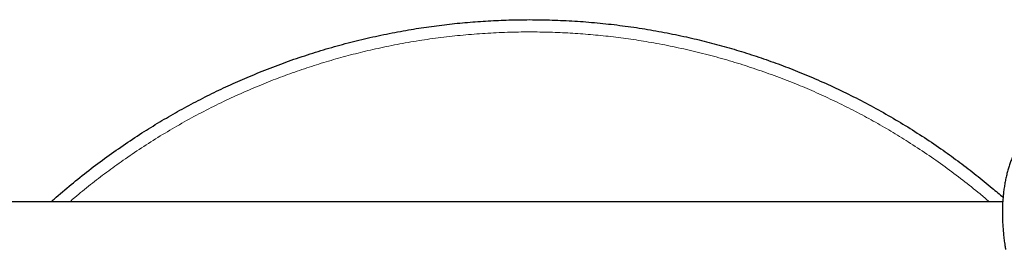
# Model space of a CAD drawing. Header units: millimetres. Extents: x 8 to 1018, y 12 to 2184.
# Tile 38 of 54: x 641 to 689, y 1258 to 1269. Entities that reach past the tile are written whole.
import ezdxf

# ---------------------------------------------------------------- set-up
doc = ezdxf.new("R2010")
doc.units = ezdxf.units.MM

msp = doc.modelspace()

# ---------------------------------------------------------------- linework, layer by layer
at = {"color": 7, "linetype": 'Continuous', "lineweight": 30}
msp.add_line((689.068, 1260.091), (493.168, 1260.091), dxfattribs=at)
for points, knots in [([(642.751, 1260.091), (642.798, 1260.133), (643.115, 1260.423), (643.725, 1260.935), (644.582, 1261.625), (645.462, 1262.284), (646.361, 1262.917), (647.255, 1263.504), (648.14, 1264.048), (649.014, 1264.551), (649.901, 1265.028), (650.802, 1265.48), (651.716, 1265.905), (652.67, 1266.317), (653.664, 1266.71), (654.699, 1267.083), (655.745, 1267.423), (656.801, 1267.729), (657.866, 1268.003), (658.939, 1268.243), (659.989, 1268.443), (661.015, 1268.607), (662.014, 1268.737), (663.017, 1268.839), (664.023, 1268.911), (665.03, 1268.955), (666.068, 1268.97), (667.137, 1268.953), (668.236, 1268.901), (669.332, 1268.815), (670.425, 1268.694), (671.514, 1268.539), (672.597, 1268.35), (673.644, 1268.133), (674.654, 1267.892), (675.628, 1267.63), (676.593, 1267.34), (677.55, 1267.022), (678.497, 1266.677), (679.462, 1266.293), (680.443, 1265.869), (681.438, 1265.4), (682.418, 1264.901), (683.382, 1264.371), (684.328, 1263.812), (685.257, 1263.222), (686.141, 1262.621), (686.982, 1262.012), (687.78, 1261.397), (688.482, 1260.828), (688.91, 1260.454), (689.084, 1260.302)], [0, 0, 0, 0, 0.0037473, 0.0254606, 0.0471739, 0.0688872, 0.0906005, 0.1123139, 0.1322179, 0.1521219, 0.1720259, 0.1919299, 0.2118339, 0.2317379, 0.2534512, 0.2751645, 0.2968778, 0.3185911, 0.3403044, 0.3620178, 0.3837311, 0.4036351, 0.4235391, 0.4434431, 0.4633471, 0.4832511, 0.5031551, 0.5248684, 0.5465817, 0.568295, 0.5900084, 0.6117217, 0.633435, 0.6551483, 0.6750523, 0.6949563, 0.7148603, 0.7347643, 0.7546683, 0.7745723, 0.7962856, 0.8179989, 0.8397123, 0.8614256, 0.8831389, 0.9048522, 0.9265655, 0.9464695, 0.9663735, 0.9862775, 1, 1, 1, 1]), ([(691.206, 1264.206), (691.18, 1264.194), (691.11, 1264.159), (690.997, 1264.096), (690.868, 1264.013), (690.741, 1263.922), (690.617, 1263.822), (690.495, 1263.713), (690.376, 1263.594), (690.26, 1263.467), (690.148, 1263.331), (690.039, 1263.185), (689.934, 1263.031), (689.834, 1262.868), (689.739, 1262.698), (689.649, 1262.52), (689.565, 1262.334), (689.486, 1262.139), (689.413, 1261.938), (689.347, 1261.73), (689.287, 1261.516), (689.233, 1261.296), (689.186, 1261.067), (689.146, 1260.832), (689.112, 1260.592), (689.086, 1260.347), (689.067, 1260.097), (689.055, 1259.845), (689.051, 1259.589), (689.053, 1259.328), (689.063, 1259.062), (689.08, 1258.791), (689.104, 1258.517), (689.136, 1258.24), (689.168, 1257.992), (689.194, 1257.836), (689.204, 1257.773)], [0, 0, 0, 0, 0.013494, 0.037548, 0.06193, 0.086805, 0.11221, 0.138173, 0.164749, 0.191677, 0.219381, 0.247802, 0.276727, 0.305929, 0.335112, 0.365335, 0.395715, 0.426451, 0.457549, 0.489087, 0.519963, 0.552005, 0.584308, 0.616809, 0.649438, 0.682131, 0.714819, 0.747434, 0.779917, 0.812517, 0.845706, 0.878882, 0.912019, 0.945093, 0.978083, 1, 1, 1, 1])]:
    msp.add_open_spline(points, degree=3, knots=knots, dxfattribs=at)
at = {"color": 8, "linetype": 'Continuous', "lineweight": 0}
msp.add_open_spline([(688.412, 1260.091), (688.264, 1260.218), (687.843, 1260.581), (687.126, 1261.151), (686.262, 1261.801), (685.378, 1262.422), (684.499, 1262.999), (683.63, 1263.534), (682.771, 1264.028), (681.898, 1264.497), (681.012, 1264.941), (680.114, 1265.36), (679.177, 1265.764), (678.2, 1266.151), (677.183, 1266.517), (676.155, 1266.851), (675.117, 1267.152), (674.07, 1267.421), (673.015, 1267.657), (671.983, 1267.854), (670.975, 1268.015), (669.992, 1268.143), (669.006, 1268.243), (668.018, 1268.314), (667.028, 1268.357), (666.008, 1268.371), (664.957, 1268.355), (663.877, 1268.304), (662.8, 1268.219), (661.725, 1268.101), (660.655, 1267.948), (659.59, 1267.762), (658.561, 1267.549), (657.568, 1267.312), (656.612, 1267.055), (655.663, 1266.77), (654.722, 1266.457), (653.792, 1266.118), (652.843, 1265.741), (651.878, 1265.324), (650.9, 1264.863), (649.937, 1264.373), (648.99, 1263.852), (648.06, 1263.302), (647.147, 1262.722), (646.278, 1262.132), (645.451, 1261.533), (644.667, 1260.928), (644.07, 1260.446), (643.741, 1260.16), (643.661, 1260.091)], degree=3, knots=[0, 0, 0, 0, 0.012038, 0.034218, 0.056397, 0.078577, 0.100756, 0.121087, 0.141418, 0.16175, 0.182081, 0.202412, 0.222743, 0.244923, 0.267102, 0.289282, 0.311461, 0.33364, 0.35582, 0.377999, 0.398331, 0.418662, 0.438993, 0.459324, 0.479656, 0.499987, 0.522166, 0.544346, 0.566525, 0.588704, 0.610884, 0.633063, 0.655243, 0.675574, 0.695905, 0.716236, 0.736568, 0.756899, 0.77723, 0.79941, 0.821589, 0.843768, 0.865948, 0.888127, 0.910307, 0.932486, 0.952817, 0.973148, 0.99348, 1, 1, 1, 1], dxfattribs=at)

doc.saveas('drawing.dxf')
